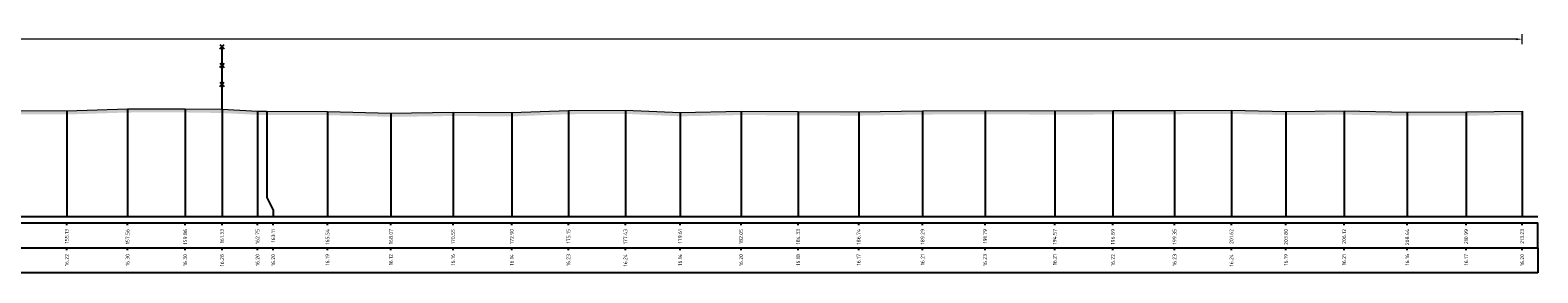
# Model space of a CAD drawing. Header units: metres. Extents: x 197883 to 206898, y 361907 to 364395.
# Tile 200 of 256: x 205938 to 205998, y 364002 to 364012. Entities that reach past the tile are written whole.
import ezdxf
from ezdxf.enums import TextEntityAlignment as Align

# ---------------------------------------------------------------- set-up
doc = ezdxf.new("R2010")
doc.units = ezdxf.units.M
doc.header["$PDMODE"] = 35
doc.header["$PDSIZE"] = 0.075
for name, color, linetype, lineweight in [('B-ME-IE-TERREINAFSCHEIDING_KUNSTMATIG_RASTERHEKWERK-SD', 20, 'Continuous', 25), ('X-ME-AL-PROFIEL_HUIDIG MAAIVELD-GD', 252, 'Continuous', 0), ('X-XX-AL-DETAIL1-M', 7, 'Continuous', 18)]:
    doc.layers.add(name, color=color, linetype=linetype, lineweight=lineweight)
doc.layers.add('X-ME-AL-PROFIELRASTER-S', color=7, linetype='Continuous')
doc.styles.add('NLCS-ISO-ANNOTATIVE-T18', font='NLCS-ISO.ttf', dxfattribs={"height": 1.8})
doc.styles.add('NLCS-ISO-M100-T25', font='NLCS-ISO.ttf', dxfattribs={"height": 0.25})
doc.dimstyles.new('NLCS-M100-T25-PIJL_L2_H1', dxfattribs={"dimscale": 0.1, "dimtxt": 2.5, "dimasz": 2.5, "dimexe": 2, "dimexo": 2, "dimgap": 0.7, "dimtad": 1, "dimzin": 0, "dimdsep": 46, "dimtxsty": 'NLCS-ISO-M100-T25', "dimcen": 0, "dimdle": 2, "dimclrd": 256, "dimclre": 256, "dimclrt": 256, "dimadec": 1, "dimazin": 0, "dimtfac": 1, "dimtdec": 3, "dimtofl": 0, "dimtmove": 0, "dimatfit": 3, "dimfxl": 2, "dimfxlon": 1, "dimtfillclr": 256, "dimtolj": 1, "dimtzin": 0, "dimlwd": -1, "dimlwe": -1, "dimarcsym": 0})

# ---------------------------------------------------------------- blocks, each defined once
blk = doc.blocks.new('SAL-PROFIELRASTER_BALK_EIND1-D')
at = {"color": 0, "linetype": 'ByBlock', "lineweight": -2}
blk.add_line((1, -12.5), (1, -2.5), dxfattribs=at)
at = {"color": 0, "linetype": 'ByBlock', "lineweight": -2, "flags": 128}
for points in [[(0, 0), (1, 0)], [(0, -2.5), (1, -2.5)], [(0, -12.5), (1, -12.5)]]:
    blk.add_lwpolyline(points, dxfattribs=at)
blk = doc.blocks.new('SAL-PROFIELRASTER_BALK_EIND2-D')
at = {"color": 0, "linetype": 'ByBlock', "lineweight": -2}
for p, q in [((1, -2.5), (1, -12.5)), ((1, -12.5), (0, -12.5))]:
    blk.add_line(p, q, dxfattribs=at)
blk = doc.blocks.new('SAL-PROFIELRASTER_BALK_DATA-D')
at = {"color": 0, "linetype": 'ByBlock', "lineweight": -2}
blk.add_lwpolyline([(0, -3.5), (0, -2.5)], dxfattribs=at)
at = {"color": 0, "linetype": 'ByBlock', "lineweight": -2, "style": 'NLCS-ISO-ANNOTATIVE-T18'}
blk.add_attdef('GETAL', text='', height=1.5, rotation=90, dxfattribs=at).set_placement((0.75, -5), align=Align.RIGHT)
blk = doc.blocks.new('SAL-PROFIELRASTER_AANHAAL-D')
at = {"color": 9, "linetype": 'ByBlock', "lineweight": -2, "flags": 128}
blk.add_lwpolyline([(0, 1), (0, 0)], dxfattribs=at)
blk = doc.blocks.new('SAL-PROFIELRASTER_AANHAAL_STAGGER-D')
at = {"color": 9, "linetype": 'ByBlock', "lineweight": -2, "flags": 128}
for points in [[(0, 0), (0, -0.25)], [(0, -0.25), (1, -0.75)], [(1, -0.75), (1, -1)]]:
    blk.add_lwpolyline(points, dxfattribs=at)
blk = doc.blocks.new('*D191')
at = {"layer": 'Defpoints', "color": 0, "transparency": 16777216}
for p in [(205789.707, 364011.255), (205789.707, 364004.183), (205997.087, 364004.183)]:
    blk.add_point(p, dxfattribs=at)
at = {"layer": 'X-XX-AL-DETAIL1-M', "color": 253, "transparency": 16777216}
for p, q in [((205789.707, 364011.055), (205789.707, 364011.455)), ((205996.837, 364011.255), (205789.957, 364011.255)), ((205997.087, 364011.055), (205997.087, 364011.455))]:
    blk.add_line(p, q, dxfattribs=at)
for points in [[(205789.957, 364011.296), (205789.957, 364011.213), (205789.707, 364011.255)], [(205996.837, 364011.296), (205996.837, 364011.213), (205997.087, 364011.255)]]:
    blk.add_solid(points, dxfattribs=at)
at = {"layer": 'X-XX-AL-DETAIL1-M', "color": 253, "transparency": 16777216, "insert": (205893.397, 364011.45), "char_height": 0.25, "attachment_point": 5, "style": 'NLCS-ISO-M100-T25'}
blk.add_mtext('\\A1;Gras', dxfattribs=at)
blk = doc.blocks.new('SIE-RASTERHEKWERK-SOD')
at = {"flags": 128}
for points in [[(-0.035, 1.035), (0.035, 0.965)], [(-0.035, 0.965), (0, 1), (0.035, 1.035)], [(0, 0), (0, 1)], [(-0.035, 0.735), (0.035, 0.665)], [(-0.035, 0.665), (0, 0.7), (0.035, 0.735)], [(-0.035, 0.435), (0.035, 0.365)], [(-0.035, 0.365), (0, 0.4), (0.035, 0.435)]]:
    blk.add_lwpolyline(points, dxfattribs=at)

msp = doc.modelspace()

# ---------------------------------------------------------------- hatches: boundary and pattern name
at = {"layer": 'X-ME-AL-PROFIEL_HUIDIG MAAIVELD-GD'}
h = msp.add_hatch(dxfattribs=at)
h.set_pattern_fill('AGR-MAAIVELD', color=256, scale=0.05, pattern_type=2)
h.set_pattern_definition([(45, (-22.73893, 245.65797), (-0.25000007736, 0.25000007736), []), (45, (-22.77464, 245.6937), (0, 0.50000015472), [0.3535535, -0.3535535]), (45, (-22.81035, 245.7294), (0, 0.50000015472), [0.3535535, -0.3535535]), (45, (-22.84657, 245.7656), (0, 0.50000015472), [0.3535535, -0.3535535]), (45, (-22.8818, 245.80082), (0, 0.50000015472), [0.3535535, -0.3535535]), (45, (-22.9175, 245.83654), (0, 0.50000015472), [0.3535535, -0.3535535]), (45, (-22.9532, 245.87225), (0, 0.50000015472), [0.3535535, -0.3535535]), (315, (-22.73893, 245.65797), (0.25000007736, 0.25000007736), []), (315, (-22.7032, 245.6937), (0.50000015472, -1e-16), [0.3535535, -0.3535535]), (315, (-22.6675, 245.7294), (0.50000015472, -1e-16), [0.3535535, -0.3535535]), (315, (-22.6313, 245.7656), (0.50000015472, -1e-16), [0.3535535, -0.3535535]), (315, (-22.59607, 245.80082), (0.50000015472, -1e-16), [0.3535535, -0.3535535]), (315, (-22.56035, 245.83654), (0.50000015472, -1e-16), [0.3535535, -0.3535535]), (315, (-22.52464, 245.87225), (0.50000015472, -1e-16), [0.3535535, -0.3535535])])
h.paths.add_polyline_path([(205997.087, 364008.386), (205994.851, 364008.352), (205992.5, 364008.346), (205989.978, 364008.392), (205987.659, 364008.374), (205985.479, 364008.423), (205983.21, 364008.411), (205980.751, 364008.403), (205978.428, 364008.392), (205975.65, 364008.412), (205973.153, 364008.397), (205970.602, 364008.357), (205968.186, 364008.365), (205965.909, 364008.379), (205963.473, 364008.327), (205961.288, 364008.425), (205959.013, 364008.411), (205956.757, 364008.324), (205954.411, 364008.339), (205951.931, 364008.305), (205949.396, 364008.374), (205946.974, 364008.383), (205946.607, 364008.386), (205945.189, 364008.458), (205943.718, 364008.482), (205941.42, 364008.479), (205938.991, 364008.4), (205936.694, 364008.408), (205934.096, 364008.379), (205931.67, 364008.328), (205929.037, 364008.266), (205926.695, 364008.192), (205924.55, 364008.124), (205921.724, 364008.035), (205919.414, 364007.945), (205917.151, 364007.912), (205914.763, 364007.869), (205912.211, 364007.86), (205909.578, 364007.807), (205907.308, 364007.766), (205904.986, 364007.759), (205902.388, 364007.732), (205899.857, 364007.737), (205897.372, 364007.739), (205894.972, 364007.769), (205892.39, 364007.688), (205889.819, 364007.653), (205887.012, 364007.657), (205884.431, 364007.707), (205881.893, 364007.753), (205879.255, 364007.792), (205876.599, 364007.807), (205873.508, 364007.822), (205870.881, 364007.821), (205868.152, 364007.878), (205865.942, 364007.871), (205863.535, 364007.891), (205861.029, 364007.9), (205858.274, 364007.944), (205855.262, 364007.959), (205852.569, 364007.955), (205850.002, 364008.031), (205846.499, 364008.024), (205843.48, 364008.024), (205840.482, 364008.086), (205837.577, 364008.096), (205834.749, 364008.129), (205832.226, 364008.152), (205829.612, 364008.209), (205826.328, 364008.196), (205822.874, 364008.281), (205820.274, 364008.357), (205817.69, 364008.32), (205815.024, 364008.337), (205812.409, 364008.415), (205809.796, 364008.407), (205807.107, 364008.383), (205804.851, 364008.327), (205803.024, 364008.304), (205800.584, 364008.256), (205798.447, 364008.214), (205796.213, 364007.886), (205793.656, 364007.496), (205791.748, 364007.346), (205789.707, 364007.214), (205788.2, 364007.008), (205786.691, 364006.85), (205785.618, 364006.747), (205784.527, 364006.518), (205783.859, 364006.251), (205783.859, 364006.101), (205784.527, 364006.368), (205785.618, 364006.597), (205786.691, 364006.7), (205788.2, 364006.858), (205789.707, 364007.064), (205791.748, 364007.196), (205793.656, 364007.346), (205796.213, 364007.736), (205798.447, 364008.064), (205800.584, 364008.106), (205803.024, 364008.154), (205804.851, 364008.177), (205807.107, 364008.233), (205809.796, 364008.257), (205812.409, 364008.265), (205815.024, 364008.187), (205817.69, 364008.17), (205820.274, 364008.207), (205822.874, 364008.131), (205826.328, 364008.046), (205829.612, 364008.059), (205832.226, 364008.002), (205834.749, 364007.979), (205837.577, 364007.946), (205840.482, 364007.936), (205843.48, 364007.874), (205846.499, 364007.874), (205850.002, 364007.881), (205852.569, 364007.805), (205855.262, 364007.809), (205858.274, 364007.794), (205861.029, 364007.75), (205863.535, 364007.741), (205865.942, 364007.721), (205868.152, 364007.728), (205870.881, 364007.671), (205873.508, 364007.672), (205876.599, 364007.657), (205879.255, 364007.642), (205881.893, 364007.603), (205884.431, 364007.557), (205887.012, 364007.507), (205889.819, 364007.503), (205892.39, 364007.538), (205894.972, 364007.619), (205897.372, 364007.589), (205899.857, 364007.587), (205902.388, 364007.582), (205904.986, 364007.609), (205907.308, 364007.616), (205909.578, 364007.657), (205912.211, 364007.71), (205914.763, 364007.719), (205917.151, 364007.762), (205919.414, 364007.795), (205921.724, 364007.885), (205924.55, 364007.974), (205926.695, 364008.042), (205929.037, 364008.116), (205931.67, 364008.178), (205934.096, 364008.229), (205936.694, 364008.258), (205938.991, 364008.25), (205941.42, 364008.329), (205943.718, 364008.332), (205945.189, 364008.308), (205946.607, 364008.236), (205946.974, 364008.233), (205949.396, 364008.224), (205951.931, 364008.155), (205954.411, 364008.189), (205956.757, 364008.174), (205959.013, 364008.261), (205961.288, 364008.275), (205963.473, 364008.177), (205965.909, 364008.229), (205968.186, 364008.215), (205970.602, 364008.207), (205973.153, 364008.247), (205975.65, 364008.262), (205978.428, 364008.242), (205980.751, 364008.253), (205983.21, 364008.261), (205985.479, 364008.273), (205987.659, 364008.224), (205989.978, 364008.242), (205992.5, 364008.196), (205994.851, 364008.202), (205997.087, 364008.236)])

# ---------------------------------------------------------------- linework, layer by layer
msp.add_lwpolyline([(205936.694, 364008.408), (205938.991, 364008.4), (205941.42, 364008.479), (205943.718, 364008.482), (205945.189, 364008.458), (205946.607, 364008.386), (205946.974, 364008.383), (205949.396, 364008.374), (205951.931, 364008.305), (205954.411, 364008.339), (205956.757, 364008.324), (205959.013, 364008.411), (205961.288, 364008.425), (205963.473, 364008.327), (205965.909, 364008.379), (205968.186, 364008.365), (205970.602, 364008.357), (205973.153, 364008.397), (205975.65, 364008.412), (205978.428, 364008.392), (205980.751, 364008.403), (205983.21, 364008.411), (205985.479, 364008.423), (205987.659, 364008.374), (205989.978, 364008.392), (205992.5, 364008.346), (205994.851, 364008.352), (205997.087, 364008.386)], dxfattribs=at)

# ---------------------------------------------------------------- block references
at = {"layer": 'B-ME-IE-TERREINAFSCHEIDING_KUNSTMATIG_RASTERHEKWERK-SD', "xscale": 2.5, "yscale": 2.5, "zscale": 2.5}
msp.add_blockref('SIE-RASTERHEKWERK-SOD', (205945.189, 364008.458), dxfattribs=at)
at = {"layer": 'X-ME-AL-PROFIELRASTER-S'}
for p, yscale in [((205938.991, 364004.183), 4.216999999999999), ((205941.42, 364004.183), 4.295999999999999), ((205943.718, 364004.183), 4.298999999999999), ((205945.189, 364004.183), 4.274999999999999), ((205946.607, 364004.183), 4.202999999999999), ((205946.974, 364005.183), 3.199999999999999), ((205949.396, 364004.183), 4.190999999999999), ((205951.931, 364004.183), 4.122), ((205954.411, 364004.183), 4.155999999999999), ((205956.757, 364004.183), 4.140999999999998), ((205959.013, 364004.183), 4.228000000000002), ((205961.288, 364004.183), 4.242000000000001), ((205963.473, 364004.183), 4.143999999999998), ((205965.909, 364004.183), 4.196000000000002), ((205968.186, 364004.183), 4.181999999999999), ((205970.602, 364004.183), 4.173999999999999), ((205973.153, 364004.183), 4.213999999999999), ((205975.65, 364004.183), 4.228999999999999), ((205978.428, 364004.183), 4.209), ((205980.751, 364004.183), 4.219999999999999), ((205983.21, 364004.183), 4.228000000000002), ((205985.479, 364004.183), 4.239999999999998), ((205987.659, 364004.183), 4.190999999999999), ((205989.978, 364004.183), 4.209), ((205992.5, 364004.183), 4.163), ((205994.851, 364004.183), 4.169), ((205997.087, 364004.183), 4.202999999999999)]:
    msp.add_blockref('SAL-PROFIELRASTER_AANHAAL-D', p, dxfattribs=dict(at, yscale=yscale))
at = {"layer": 'X-ME-AL-PROFIELRASTER-S', "xscale": 0.2584703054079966, "zscale": 0.2584703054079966}
msp.add_blockref('SAL-PROFIELRASTER_AANHAAL_STAGGER-D', (205946.974, 364005.183), dxfattribs=at)
at = {"layer": 'X-ME-AL-PROFIELRASTER-S', "xscale": 213.8535109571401, "yscale": 0.1, "zscale": 213.8535109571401}
for name, p in [('SAL-PROFIELRASTER_BALK_EIND1-D', (205783.859, 364004.183)), ('SAL-PROFIELRASTER_BALK_EIND2-D', (205783.859, 364003.183))]:
    msp.add_blockref(name, p, dxfattribs=at)
at = {"layer": 'X-ME-AL-PROFIELRASTER-S', "xscale": 0.1, "yscale": 0.1, "zscale": 0.1}
for p, values in [((205938.991, 364004.183), {'GETAL': '155.13'}), ((205941.42, 364004.183), {'GETAL': '157.56'}), ((205943.718, 364004.183), {'GETAL': '159.86'}), ((205945.189, 364004.183), {'GETAL': '161.33'}), ((205946.607, 364004.183), {'GETAL': '162.75'}), ((205947.232, 364004.183), {'GETAL': '163.11'}), ((205949.396, 364004.183), {'GETAL': '165.54'}), ((205951.931, 364004.183), {'GETAL': '168.07'}), ((205954.411, 364004.183), {'GETAL': '170.55'}), ((205956.757, 364004.183), {'GETAL': '172.90'}), ((205959.013, 364004.183), {'GETAL': '175.15'}), ((205961.288, 364004.183), {'GETAL': '177.43'}), ((205963.473, 364004.183), {'GETAL': '179.61'}), ((205965.909, 364004.183), {'GETAL': '182.05'}), ((205968.186, 364004.183), {'GETAL': '184.33'}), ((205970.602, 364004.183), {'GETAL': '186.74'}), ((205973.153, 364004.183), {'GETAL': '189.29'}), ((205975.65, 364004.183), {'GETAL': '191.79'}), ((205978.428, 364004.183), {'GETAL': '194.57'}), ((205980.751, 364004.183), {'GETAL': '196.89'}), ((205983.21, 364004.183), {'GETAL': '199.35'}), ((205985.479, 364004.183), {'GETAL': '201.62'}), ((205987.659, 364004.183), {'GETAL': '203.80'}), ((205989.978, 364004.183), {'GETAL': '206.12'}), ((205992.5, 364004.183), {'GETAL': '208.64'}), ((205994.851, 364004.183), {'GETAL': '210.99'}), ((205997.087, 364004.183), {'GETAL': '213.23'}), ((205938.991, 364003.183), {'GETAL': '16.22'}), ((205941.42, 364003.183), {'GETAL': '16.30'}), ((205943.718, 364003.183), {'GETAL': '16.30'}), ((205945.189, 364003.183), {'GETAL': '16.28'}), ((205946.607, 364003.183), {'GETAL': '16.20'}), ((205947.232, 364003.183), {'GETAL': '16.20'}), ((205949.396, 364003.183), {'GETAL': '16.19'}), ((205951.931, 364003.183), {'GETAL': '16.12'}), ((205954.411, 364003.183), {'GETAL': '16.16'}), ((205956.757, 364003.183), {'GETAL': '16.14'}), ((205959.013, 364003.183), {'GETAL': '16.23'}), ((205961.288, 364003.183), {'GETAL': '16.24'}), ((205963.473, 364003.183), {'GETAL': '16.14'}), ((205965.909, 364003.183), {'GETAL': '16.20'}), ((205968.186, 364003.183), {'GETAL': '16.18'}), ((205970.602, 364003.183), {'GETAL': '16.17'}), ((205973.153, 364003.183), {'GETAL': '16.21'}), ((205975.65, 364003.183), {'GETAL': '16.23'}), ((205978.428, 364003.183), {'GETAL': '16.21'}), ((205980.751, 364003.183), {'GETAL': '16.22'}), ((205983.21, 364003.183), {'GETAL': '16.23'}), ((205985.479, 364003.183), {'GETAL': '16.24'}), ((205987.659, 364003.183), {'GETAL': '16.19'}), ((205989.978, 364003.183), {'GETAL': '16.21'}), ((205992.5, 364003.183), {'GETAL': '16.16'}), ((205994.851, 364003.183), {'GETAL': '16.17'}), ((205997.087, 364003.183), {'GETAL': '16.20'})]:
    msp.add_blockref('SAL-PROFIELRASTER_BALK_DATA-D', p, dxfattribs=at).add_auto_attribs(values)

# ---------------------------------------------------------------- dimensions: what is measured, and where the dimension line sits
at = {"layer": 'X-XX-AL-DETAIL1-M', "color": 253}
dim = msp.add_linear_dim(base=(205789.707, 364011.255), p1=(205997.087, 364004.183), p2=(205789.707, 364004.183), text='Gras', dimstyle='NLCS-M100-T25-PIJL_L2_H1', override={"dimclrd": 253, "dimclre": 253, "dimclrt": 253}, dxfattribs=at)
dim.commit()
dim.dimension.update_dxf_attribs({"geometry": '*D191', "text_midpoint": (205893.397, 364011.255), "dimtype": 160})

doc.saveas('drawing.dxf')
